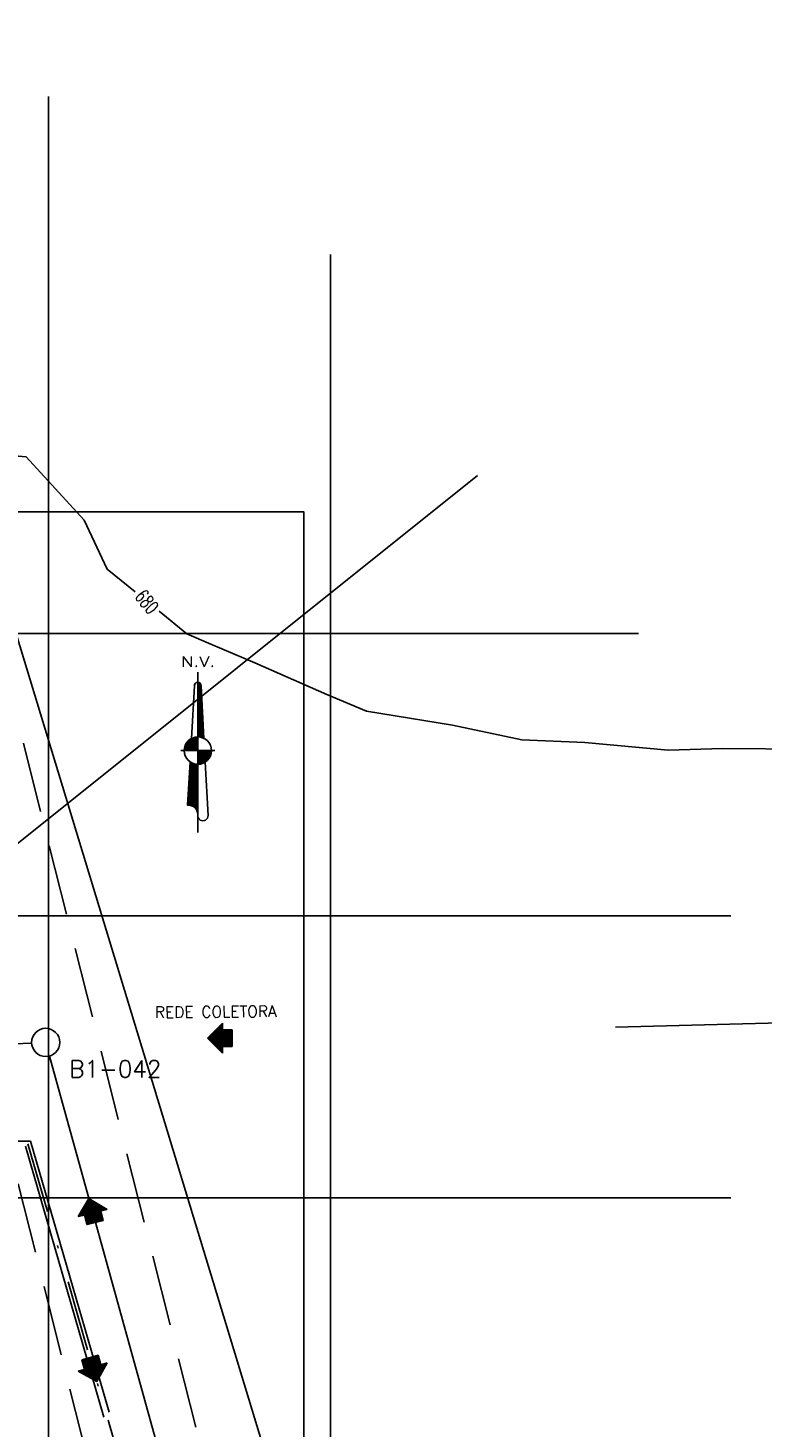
# Model space of a CAD drawing. Header units: millimetres. Extents: x 196436 to 199900, y 8705373 to 8708636.
# Tile 159 of 238: x 197763 to 197789, y 8707037 to 8707087. Entities that reach past the tile are written whole.
import ezdxf
from ezdxf.enums import TextEntityAlignment as Align

# ---------------------------------------------------------------- set-up
doc = ezdxf.new("R2010")
doc.units = ezdxf.units.MM
doc.header["$LTSCALE"] = 5
for name, pattern in [('DASHDOT', [1, 0.5, -0.25, 0, -0.25]), ('DASHED', [0.75, 0.5, -0.25]), ('HIDDEN', [0.375, 0.25, -0.125])]:
    doc.linetypes.add(name, pattern=pattern)
for name, color, linetype in [('$CURVAS1', 30, 'Continuous'), ('BAR-EIXOS', 7, 'DASHDOT'), ('BAR-PECAS', 2, 'Continuous'), ('CERCA', 3, 'CERCA_LINE'), ('COTAS', 7, 'Continuous'), ('DIM', 7, 'Continuous'), ('ESTRADA_BARRO', 9, 'DASHED'), ('MALHA', 9, 'Continuous'), ('REDE-SANITÁRIO', 6, 'Continuous'), ('TEXTO', 2, 'Continuous')]:
    doc.layers.add(name, color=color, linetype=linetype)
doc.styles.add('AG6', font='ROMANS.SHX', dxfattribs={"width": 1.3, "height": 3})
doc.styles.add('GEOSIS', font='ROMANS.SHX')
doc.styles.add('ROMANS', font='romans.shx', dxfattribs={"width": 0.85})
doc.linetypes.add('CERCA_LINE', pattern='A,0.5,-0.2,["X",Standard,S=0.1,R=0,X=-0.1,Y=-0.05],-0.25', length=0.95)

# ---------------------------------------------------------------- blocks, each defined once
blk = doc.blocks.new('*X42')
at = {"color": 0}
for p, q in [((9739.605291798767, 10071.94547895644), (9739.720460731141, 10072.06064788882)), ((9739.605291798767, 10071.59192556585), (9739.999632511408, 10071.98626627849)), ((9739.605291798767, 10071.23837217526), (9740.221671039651, 10071.85475141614)), ((9740.622422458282, 10070.74181943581), (9739.605291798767, 10071.75895009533)), ((9739.605291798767, 10070.88481878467), (9740.39772877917, 10071.67725576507)), ((9739.605291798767, 10070.53126539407), (9740.527654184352, 10071.45362777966)), ((9740.642064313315, 10070.36862419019), (9739.605291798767, 10071.40539670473)), ((9739.605291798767, 10070.17771200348), (9740.59977526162, 10071.17219546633)), ((9740.661706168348, 10069.99542894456), (9739.605291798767, 10071.05184331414)), ((9739.605291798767, 10069.82415861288), (9740.617448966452, 10070.83631578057)), ((9740.681348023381, 10069.62223369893), (9739.605291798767, 10070.69828992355)), ((9739.605291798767, 10069.47060522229), (9740.635126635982, 10070.50044005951)), ((9740.700989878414, 10069.24903845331), (9739.605291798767, 10070.34473653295)), ((9739.605291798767, 10069.1170518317), (9740.652804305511, 10070.16456433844)), ((9740.720631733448, 10068.87584320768), (9739.605291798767, 10069.99118314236)), ((9739.605291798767, 10068.76349844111), (9740.670481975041, 10069.82868861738)), ((9740.74027358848, 10068.50264796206), (9739.605291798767, 10069.63762975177)), ((9739.605291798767, 10068.40994505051), (9740.688159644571, 10069.49281289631)), ((9740.604220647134, 10071.11357463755), (9739.651564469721, 10072.06623081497)), ((9740.408934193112, 10071.66241448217), (9740.200404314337, 10071.87094436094)), ((9740.759915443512, 10068.12945271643), (9739.605291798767, 10069.28407636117)), ((9739.605291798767, 10068.05639165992), (9740.7058373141, 10069.15693717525)), ((9740.779557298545, 10067.7562574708), (9739.605291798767, 10068.93052297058)), ((9739.605291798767, 10067.70283826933), (9740.72351498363, 10068.82106145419)), ((9740.799199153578, 10067.38306222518), (9739.605291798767, 10068.57696957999)), ((9739.605291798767, 10067.34928487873), (9740.74119265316, 10068.48518573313)), ((9740.818841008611, 10067.00986697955), (9739.605291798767, 10068.22341618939)), ((9739.605291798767, 10066.99573148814), (9740.75887032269, 10068.14931001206)), ((9740.838482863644, 10066.63667173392), (9739.605291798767, 10067.8698627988)), ((9739.605291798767, 10066.64217809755), (9740.77654799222, 10067.813434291)), ((9740.858124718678, 10066.2634764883), (9739.605291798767, 10067.51630940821)), ((9739.605291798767, 10066.28862470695), (9740.794225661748, 10067.47755856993)), ((9740.87776657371, 10065.89028124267), (9739.605291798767, 10067.16275601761)), ((9739.605291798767, 10065.93507131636), (9740.811903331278, 10067.14168284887)), ((9740.897408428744, 10065.51708599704), (9739.605291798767, 10066.80920262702)), ((9739.605291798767, 10065.58151792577), (9740.829581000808, 10066.80580712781)), ((9739.605291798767, 10065.22796453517), (9740.847258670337, 10066.46993140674)), ((9740.917050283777, 10065.14389075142), (9739.605291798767, 10066.45564923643)), ((9739.605291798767, 10064.87441114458), (9740.864936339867, 10066.13405568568)), ((9740.93669213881, 10064.77069550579), (9739.605291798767, 10066.10209584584)), ((9739.605291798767, 10064.52085775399), (9740.882614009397, 10065.79817996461)), ((9740.956333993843, 10064.39750026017), (9739.605291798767, 10065.74854245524)), ((9739.605291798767, 10064.16730436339), (9740.900291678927, 10065.46230424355)), ((9740.975975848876, 10064.02430501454), (9739.605291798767, 10065.39498906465)), ((9739.605291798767, 10063.8137509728), (9740.917969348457, 10065.12642852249)), ((9740.99561770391, 10063.65110976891), (9739.605291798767, 10065.04143567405)), ((9739.605291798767, 10063.46019758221), (9740.935647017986, 10064.79055280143)), ((9741.01525955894, 10063.27791452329), (9739.605291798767, 10064.68788228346)), ((9739.605291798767, 10063.10664419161), (9740.953324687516, 10064.45467708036)), ((9741.034901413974, 10062.90471927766), (9739.605291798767, 10064.33432889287)), ((9739.605291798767, 10062.75309080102), (9740.971002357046, 10064.1188013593)), ((9741.054543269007, 10062.53152403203), (9739.605291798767, 10063.98077550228)), ((9739.605291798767, 10062.39953741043), (9740.988680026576, 10063.78292563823)), ((9741.07418512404, 10062.15832878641), (9739.605291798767, 10063.62722211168)), ((9739.605291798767, 10062.04598401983), (9741.006357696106, 10063.44704991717)), ((9741.093826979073, 10061.78513354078), (9739.605291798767, 10063.27366872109)), ((9739.605291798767, 10061.69243062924), (9741.024035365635, 10063.11117419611)), ((9741.113468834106, 10061.41193829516), (9739.605291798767, 10062.92011533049)), ((9739.605291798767, 10061.33887723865), (9741.041713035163, 10062.77529847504)), ((9741.13311068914, 10061.03874304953), (9739.605291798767, 10062.5665619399)), ((9739.605291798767, 10060.98532384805), (9741.059390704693, 10062.43942275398)), ((9741.152752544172, 10060.6655478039), (9739.605291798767, 10062.21300854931)), ((9739.605291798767, 10060.63177045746), (9741.077068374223, 10062.10354703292)), ((9741.172394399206, 10060.29235255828), (9739.605291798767, 10061.85945515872)), ((9739.605291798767, 10060.27821706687), (9741.094746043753, 10061.76767131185)), ((9741.192036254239, 10059.91915731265), (9739.605291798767, 10061.50590176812)), ((9739.605291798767, 10059.92466367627), (9741.112423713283, 10061.43179559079)), ((9741.211678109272, 10059.54596206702), (9739.605291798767, 10061.15234837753)), ((9739.605291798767, 10059.57111028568), (9741.130101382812, 10061.09591986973)), ((9741.231319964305, 10059.1727668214), (9739.605291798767, 10060.79879498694)), ((9739.605291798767, 10059.21755689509), (9741.147779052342, 10060.76004414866)), ((9741.250961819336, 10058.79957157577), (9739.605291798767, 10060.44524159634)), ((9739.605291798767, 10058.86400350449), (9741.165456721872, 10060.4241684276)), ((9741.27060367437, 10058.42637633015), (9739.605291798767, 10060.09168820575)), ((9739.605291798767, 10058.5104501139), (9741.183134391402, 10060.08829270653)), ((9739.605291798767, 10058.15689672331), (9741.200812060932, 10059.75241698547)), ((9741.290245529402, 10058.05318108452), (9739.605291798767, 10059.73813481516)), ((9739.605291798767, 10057.80334333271), (9741.218489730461, 10059.41654126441)), ((9741.309887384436, 10057.67998583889), (9739.605291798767, 10059.38458142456)), ((9739.605291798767, 10057.44978994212), (9741.236167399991, 10059.08066554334)), ((9741.329529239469, 10057.30679059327), (9739.605291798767, 10059.03102803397)), ((9739.605291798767, 10057.09623655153), (9741.253845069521, 10058.74478982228)), ((9741.349171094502, 10056.93359534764), (9739.605291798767, 10058.67747464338)), ((9739.605291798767, 10056.74268316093), (9741.271522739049, 10058.40891410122)), ((9741.368812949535, 10056.56040010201), (9739.605291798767, 10058.32392125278)), ((9739.605291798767, 10056.38912977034), (9741.289200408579, 10058.07303838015)), ((9741.388454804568, 10056.18720485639), (9739.605291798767, 10057.97036786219)), ((9741.408096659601, 10055.81400961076), (9739.605291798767, 10057.6168144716)), ((9741.085012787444, 10055.78354009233), (9739.605291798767, 10057.263261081)), ((9739.636892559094, 10056.06717714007), (9741.306878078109, 10057.73716265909)), ((9739.973580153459, 10056.05031134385), (9741.324555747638, 10057.40128693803)), ((9740.56438088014, 10055.95061860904), (9739.605291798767, 10056.90970769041)), ((9740.128511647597, 10056.03293445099), (9739.605291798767, 10056.55615429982)), ((9739.74296052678, 10056.06493218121), (9739.605291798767, 10056.20260090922)), ((9740.285810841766, 10056.00898864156), (9741.342233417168, 10057.06541121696)), ((9740.577684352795, 10055.947308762), (9741.359911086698, 10056.7295354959)), ((9740.85198744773, 10055.86805846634), (9741.377588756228, 10056.39365977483)), ((9741.110693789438, 10055.77321141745), (9741.395266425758, 10056.05778405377)), ((9741.355237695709, 10055.66420193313), (9741.412944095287, 10055.72190833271)), ((9736.969420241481, 10042.43954971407), (9739.605291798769, 10045.07542127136)), ((9736.990847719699, 10042.81453058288), (9739.605291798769, 10045.42897466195)), ((9737.012275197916, 10043.18951145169), (9739.605291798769, 10045.78252805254)), ((9737.033702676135, 10043.5644923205), (9739.605291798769, 10046.13608144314)), ((9737.055130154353, 10043.93947318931), (9739.605291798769, 10046.48963483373)), ((9737.07655763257, 10044.31445405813), (9739.605291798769, 10046.84318822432)), ((9737.097985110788, 10044.68943492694), (9739.605291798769, 10047.19674161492)), ((9739.605291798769, 10042.41401867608), (9737.11051972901, 10044.90879074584)), ((9737.119412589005, 10045.06441579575), (9739.605291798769, 10047.55029500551)), ((9739.605291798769, 10042.76757206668), (9737.129630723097, 10045.24323314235)), ((9737.140840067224, 10045.43939666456), (9739.605291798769, 10047.9038483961)), ((9739.605291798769, 10043.12112545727), (9737.148741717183, 10045.57767553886)), ((9737.162267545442, 10045.81437753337), (9739.419508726, 10048.07161871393)), ((9739.605291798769, 10043.47467884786), (9737.167852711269, 10045.91211793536)), ((9737.18369502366, 10046.18935840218), (9739.094399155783, 10048.1000625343)), ((9739.605291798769, 10043.82823223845), (9737.186963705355, 10046.24656033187)), ((9737.205122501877, 10046.56433927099), (9738.791700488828, 10048.15091725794)), ((9739.605291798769, 10044.18178562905), (9737.206074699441, 10046.58100272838)), ((9739.605291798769, 10044.53533901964), (9737.225185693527, 10046.91544512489)), ((9737.226549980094, 10046.9393201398), (9738.5079854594, 10048.22075561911)), ((9739.605291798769, 10044.88889241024), (9737.244296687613, 10047.24988752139)), ((9737.247977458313, 10047.31430100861), (9738.240876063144, 10048.30719961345)), ((9739.605291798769, 10045.24244580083), (9737.263407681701, 10047.5843299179)), ((9737.269404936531, 10047.68928187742), (9737.988665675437, 10048.40854261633)), ((9739.605291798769, 10045.59599919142), (9737.282518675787, 10047.91877231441)), ((9737.290832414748, 10048.06426274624), (9737.750105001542, 10048.52353533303)), ((9739.605291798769, 10045.94955258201), (9737.301629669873, 10048.25321471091)), ((9737.312259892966, 10048.43924361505), (9737.52427339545, 10048.65125711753)), ((9739.605291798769, 10046.30310597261), (9737.32074066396, 10048.58765710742)), ((9739.605291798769, 10046.6566593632), (9737.72534111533, 10048.53661004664)), ((9739.605291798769, 10047.01021275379), (9738.344210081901, 10048.27129447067)), ((9739.605291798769, 10047.36376614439), (9738.82488880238, 10048.14416914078)), ((9739.605291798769, 10047.71731953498), (9739.238452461, 10048.08415887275)), ((9736.712290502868, 10037.93977928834), (9739.605291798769, 10040.83278058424)), ((9736.733717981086, 10038.31476015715), (9739.605291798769, 10041.18633397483)), ((9736.755145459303, 10038.68974102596), (9739.605291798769, 10041.53988736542)), ((9736.77657293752, 10039.06472189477), (9739.605291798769, 10041.89344075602)), ((9736.798000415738, 10039.43970276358), (9739.605291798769, 10042.24699414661)), ((9736.819427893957, 10039.81468363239), (9739.605291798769, 10042.6005475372)), ((9736.840855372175, 10040.1896645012), (9739.605291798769, 10042.9541009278)), ((9736.862282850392, 10040.56464537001), (9739.605291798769, 10043.30765431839)), ((9739.605291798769, 10038.17137798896), (9736.881187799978, 10040.89548198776)), ((9736.88371032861, 10040.93962623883), (9739.605291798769, 10043.66120770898)), ((9739.605291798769, 10038.52493137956), (9736.900298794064, 10041.22992438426)), ((9736.905137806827, 10041.31460710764), (9739.605291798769, 10044.01476109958)), ((9739.605291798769, 10038.87848477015), (9736.91940978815, 10041.56436678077)), ((9736.926565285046, 10041.68958797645), (9739.605291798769, 10044.36831449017)), ((9739.605291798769, 10039.23203816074), (9736.938520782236, 10041.89880917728)), ((9736.947992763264, 10042.06456884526), (9739.605291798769, 10044.72186788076)), ((9739.605291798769, 10039.58559155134), (9736.957631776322, 10042.23325157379)), ((9739.605291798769, 10039.93914494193), (9736.976742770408, 10042.56769397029)), ((9739.605291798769, 10040.29269833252), (9736.995853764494, 10042.9021363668)), ((9739.605291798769, 10040.64625172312), (9737.01496475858, 10043.23657876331)), ((9739.605291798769, 10040.99980511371), (9737.034075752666, 10043.57102115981)), ((9739.605291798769, 10041.3533585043), (9737.053186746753, 10043.90546355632)), ((9739.605291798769, 10041.70691189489), (9737.072297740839, 10044.23990595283)), ((9739.605291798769, 10042.06046528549), (9737.091408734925, 10044.57434834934)), ((9736.607877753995, 10036.0675995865), (9739.605291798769, 10039.06501363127)), ((9736.626580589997, 10036.43985581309), (9739.605291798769, 10039.41856702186)), ((9736.648008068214, 10036.8148366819), (9739.605291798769, 10039.77212041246)), ((9737.516169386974, 10036.01785971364), (9736.651855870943, 10036.88217322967)), ((9736.669435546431, 10037.18981755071), (9739.605291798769, 10040.12567380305)), ((9738.052406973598, 10035.83517551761), (9736.67096686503, 10037.21661562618)), ((9739.605291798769, 10034.63584408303), (9736.690077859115, 10037.55105802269)), ((9736.690863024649, 10037.56479841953), (9739.605291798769, 10040.47922719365)), ((9739.605291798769, 10034.98939747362), (9736.709188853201, 10037.88550041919)), ((9739.605291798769, 10035.34295086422), (9736.728299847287, 10038.2199428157)), ((9739.605291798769, 10035.69650425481), (9736.747410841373, 10038.55438521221)), ((9739.605291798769, 10036.0500576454), (9736.766521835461, 10038.88882760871)), ((9739.605291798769, 10036.403611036), (9736.785632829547, 10039.22327000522)), ((9739.605291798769, 10036.75716442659), (9736.804743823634, 10039.55771240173)), ((9739.605291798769, 10037.11071781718), (9736.82385481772, 10039.89215479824)), ((9739.605291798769, 10037.46427120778), (9736.842965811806, 10040.22659719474)), ((9739.605291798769, 10037.81782459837), (9736.862076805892, 10040.56103959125)), ((9736.97832046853, 10036.08448891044), (9739.605291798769, 10038.71146024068)), ((9737.304571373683, 10036.057186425), (9739.605291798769, 10038.35790685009)), ((9737.598676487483, 10035.99773814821), (9739.605291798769, 10038.00435345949)), ((9737.86714033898, 10035.91264860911), (9739.605291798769, 10037.6508000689)), ((9738.113857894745, 10035.80581277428), (9739.605291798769, 10037.2972466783)), ((9738.341279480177, 10035.67968096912), (9739.605291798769, 10036.94369328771)), ((9736.747004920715, 10036.07991739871), (9736.613633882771, 10036.21328843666)), ((9737.101637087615, 10036.07883862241), (9736.632744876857, 10036.54773083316)), ((9738.550951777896, 10035.53579987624), (9739.605291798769, 10036.59013989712)), ((9738.743790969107, 10035.37508567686), (9739.605291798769, 10036.23658650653)), ((9738.920221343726, 10035.19796266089), (9739.605291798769, 10035.88303311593)), ((9739.080233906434, 10035.004421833), (9739.605291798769, 10035.52947972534)), ((9739.223385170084, 10034.79401970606), (9739.605291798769, 10035.17592633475)), ((9739.348735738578, 10034.56581688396), (9739.605291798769, 10034.82237294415)), ((9739.605291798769, 10034.28229069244), (9739.373165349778, 10034.51441714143)), ((9739.454707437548, 10034.31823519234), (9739.605291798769, 10034.46881955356)), ((9739.538802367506, 10034.0487767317), (9739.605291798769, 10034.11526616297)), ((9739.605291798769, 10033.92873730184), (9739.55584954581, 10033.9781795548)), ((9739.597045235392, 10033.753466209), (9739.605291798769, 10033.76171277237))]:
    blk.add_line(p, q, dxfattribs=at)
blk = doc.blocks.new('*X43')
at = {"color": 0}
for p, q in [((9735.619425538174, 10052.40326350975), (9739.269330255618, 10056.05316822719)), ((9735.637017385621, 10052.0673019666), (9739.605291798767, 10056.03557637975)), ((9735.675369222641, 10052.81276058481), (9738.859833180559, 10055.99722454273)), ((9735.795658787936, 10053.2866035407), (9738.38599022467, 10055.87693497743)), ((9737.023076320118, 10052.0673019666), (9735.79763070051, 10053.29274758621)), ((9737.37662971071, 10052.0673019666), (9735.89129417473, 10053.55263750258)), ((9735.990570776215, 10052.0673019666), (9739.605291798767, 10055.68202298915)), ((9737.730183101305, 10052.0673019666), (9735.999218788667, 10053.79826627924)), ((9736.043872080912, 10053.88837022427), (9737.7842235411, 10055.62872168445)), ((9738.083736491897, 10052.0673019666), (9736.120323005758, 10054.03071545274)), ((9738.437289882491, 10052.0673019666), (9736.253811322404, 10054.25078052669)), ((9736.344124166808, 10052.0673019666), (9739.605291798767, 10055.32846959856)), ((9738.790843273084, 10052.0673019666), (9736.399109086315, 10054.45903615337)), ((9739.144396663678, 10052.0673019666), (9736.555820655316, 10054.65587797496)), ((9736.6976775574, 10052.0673019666), (9739.605291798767, 10054.97491620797)), ((9739.49795005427, 10052.0673019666), (9736.723703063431, 10054.84154895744)), ((9739.605291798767, 10052.3135136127), (9736.902650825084, 10055.01615458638)), ((9737.051230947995, 10052.0673019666), (9739.605291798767, 10054.62136281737)), ((9739.605291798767, 10052.66706700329), (9737.092689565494, 10055.17966923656)), ((9739.605291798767, 10053.02062039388), (9737.293977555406, 10055.33193463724)), ((9737.404784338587, 10052.0673019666), (9739.605291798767, 10054.26780942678)), ((9739.605291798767, 10053.37417378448), (9737.506815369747, 10055.4726502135)), ((9739.605291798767, 10053.72772717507), (9737.731665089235, 10055.6013538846)), ((9737.758337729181, 10052.0673019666), (9739.605291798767, 10053.91425603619)), ((9739.605291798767, 10054.08128056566), (9737.969182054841, 10055.71739030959)), ((9738.111891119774, 10052.0673019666), (9739.605291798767, 10053.56070264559)), ((9739.605291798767, 10054.43483395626), (9738.220264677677, 10055.81986107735)), ((9738.465444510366, 10052.0673019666), (9739.605291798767, 10053.207149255)), ((9739.605291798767, 10054.78838734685), (9738.486132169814, 10055.9075469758)), ((9739.605291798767, 10055.14194073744), (9738.76844836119, 10055.97878417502)), ((9739.605291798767, 10055.49549412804), (9739.069526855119, 10056.03125907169)), ((9739.605291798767, 10055.84904751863), (9739.392691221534, 10056.06164809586)), ((9735.608862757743, 10052.0673019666), (9735.60529339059, 10052.07087133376)), ((9735.962416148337, 10052.0673019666), (9735.619976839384, 10052.40974127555)), ((9736.31596953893, 10052.0673019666), (9735.659524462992, 10052.72374704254)), ((9736.669522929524, 10052.0673019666), (9735.719698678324, 10053.0171262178)), ((9738.81899790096, 10052.0673019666), (9739.605291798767, 10052.85359586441)), ((9739.172551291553, 10052.0673019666), (9739.605291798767, 10052.50004247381)), ((9739.526104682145, 10052.0673019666), (9739.605291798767, 10052.14648908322))]:
    blk.add_line(p, q, dxfattribs=at)
blk = doc.blocks.new('*X44')
at = {"color": 0}
for p, q in [((9739.605291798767, 10048.2574017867), (9743.415191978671, 10052.0673019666)), ((9739.605291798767, 10048.61095517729), (9743.061638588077, 10052.0673019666)), ((9739.605291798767, 10048.96450856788), (9742.708085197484, 10052.0673019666)), ((9739.605291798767, 10049.31806195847), (9742.35453180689, 10052.0673019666)), ((9739.605291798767, 10049.67161534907), (9742.000978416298, 10052.0673019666)), ((9739.605291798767, 10050.02516873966), (9741.647425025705, 10052.0673019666)), ((9739.605291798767, 10050.37872213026), (9741.293871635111, 10052.0673019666)), ((9739.605291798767, 10050.73227552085), (9740.940318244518, 10052.0673019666)), ((9739.605291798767, 10051.08582891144), (9740.586764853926, 10052.0673019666)), ((9739.605291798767, 10051.43938230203), (9740.233211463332, 10052.0673019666)), ((9739.605291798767, 10051.79293569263), (9739.87965807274, 10052.0673019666)), ((9742.377725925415, 10049.18752609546), (9739.605291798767, 10051.9599602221)), ((9742.194869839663, 10049.01682879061), (9739.605291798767, 10051.60640683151)), ((9741.99724154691, 10048.86090369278), (9739.605291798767, 10051.25285344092)), ((9741.776238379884, 10048.72835346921), (9739.605291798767, 10050.89930005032)), ((9741.556368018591, 10048.5946704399), (9739.605291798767, 10050.54574665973)), ((9741.335883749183, 10048.46160131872), (9739.605291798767, 10050.19219326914)), ((9741.080495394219, 10048.36343628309), (9739.605291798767, 10049.83863987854)), ((9740.821158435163, 10048.26921985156), (9739.605291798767, 10049.48508648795)), ((9740.557215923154, 10048.17960897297), (9739.605291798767, 10049.13153309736)), ((9739.782797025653, 10048.08135362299), (9743.59754786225, 10051.89610445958)), ((9742.550024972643, 10049.36878043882), (9739.851503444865, 10052.0673019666)), ((9740.174907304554, 10048.1199105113), (9743.558442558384, 10051.50344576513)), ((9742.71278197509, 10049.55957682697), (9740.205056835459, 10052.0673019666)), ((9742.86664955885, 10049.7592626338), (9740.558610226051, 10052.0673019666)), ((9740.601930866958, 10048.19338068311), (9743.46677822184, 10051.05822803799)), ((9743.008123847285, 10049.97134173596), (9740.912163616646, 10052.0673019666)), ((9741.153664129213, 10048.39156055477), (9743.268789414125, 10050.50668583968)), ((9743.126577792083, 10050.20644118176), (9741.265717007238, 10052.0673019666)), ((9743.241612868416, 10050.44495949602), (9741.619270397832, 10052.0673019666)), ((9741.941754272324, 10048.82609730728), (9742.850078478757, 10049.73442151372)), ((9743.349689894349, 10050.69043586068), (9741.972823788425, 10052.0673019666)), ((9743.440499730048, 10050.95317941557), (9742.326377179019, 10052.0673019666)), ((9743.508783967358, 10051.23844856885), (9742.679930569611, 10052.0673019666)), ((9743.562933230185, 10051.53785269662), (9743.033483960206, 10052.0673019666)), ((9743.595846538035, 10051.85849277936), (9743.3870373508, 10052.0673019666)), ((9740.25141424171, 10048.13185726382), (9739.605291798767, 10048.77797970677)), ((9739.93621928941, 10048.09349882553), (9739.605291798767, 10048.42442631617)), ((9739.608600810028, 10048.06756391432), (9739.605291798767, 10048.07087292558))]:
    blk.add_line(p, q, dxfattribs=at)
blk = doc.blocks.new('A$C7D82471C')
at = {"color": 6, "elevation": -1156.7765}
for points in [[(4.787241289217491, 45.00000476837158), (4.787241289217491, 4.76837158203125e-06)], [(3.829794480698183, 41.17021753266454), (2.983328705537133, 26.35706646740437)], [(5.744688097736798, 41.17021753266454), (6.52244338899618, 26.3928669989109)], [(7.246620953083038e-06, 22.97872817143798), (9.57447533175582, 22.97872817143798)], [(2.610231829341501, 19.82787113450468), (1.914900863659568, 7.659579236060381)], [(6.871246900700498, 19.76560027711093), (7.659581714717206, 4.78723881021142)]]:
    blk.add_lwpolyline(points, dxfattribs=at)
for points in [[(2.983328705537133, 26.35706646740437), (3.829794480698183, 41.17021753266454, -0.3811582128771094), (4.787241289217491, 42.12766434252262), (4.787241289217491, 26.80851540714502)], [(4.787241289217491, 22.97872817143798), (4.787241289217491, 26.80851540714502, -1.243020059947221)]]:
    blk.add_lwpolyline(points, format="xyb", dxfattribs=at)
at = {"color": 6}
blk.add_circle((4.787241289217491, 22.97872817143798, -1156.7765), 3.829787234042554, dxfattribs=at)
for centre, radius, start, end in [((4.787241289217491, 41.17021753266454, -1156.7765), 0.9574468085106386, 0, 180), ((2.212486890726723, 5.084824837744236, -1156.7765), 2.59189460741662, 353.4070976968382, 96.59290230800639), ((6.223411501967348, 4.760177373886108, -1156.7765), 1.4364251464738, 178.920516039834, 1.079483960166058)]:
    blk.add_arc(centre, radius, start, end, dxfattribs=at)
at = {"color": 6, "xscale": 0.9574468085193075, "yscale": 0.9574468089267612, "zscale": 0.9574468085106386}
for name in ['*X42', '*X43', '*X44']:
    blk.add_blockref(name, (-9320.366761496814, -9601.34102902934, -1156.7765), dxfattribs=at)
at = {"color": 4, "style": 'AG6', "width": 1.3}
blk.add_text('N.V.', height=2.872340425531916, dxfattribs=at).set_placement((0.05477849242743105, 46.46551615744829, -1156.7765))
blk = doc.blocks.new('A$C26ED7CE0')
for p, q in [((0.106066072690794, -2.699448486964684e-08), (5.504631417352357e-08, 0.1060659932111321)), ((0.04606607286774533, 0.1060659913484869), (5.504631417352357e-08, 0.1060659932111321)), ((0.1660660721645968, 0.1760659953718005), (0.04606607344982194, 0.1760659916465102)), ((0.04606607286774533, 0.1060659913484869), (0.04606607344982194, 0.1760659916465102)), ((0.106066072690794, -2.699448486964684e-08), (0.2121320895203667, 0.1060659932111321)), ((0.16606607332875, 0.1060659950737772), (0.1660660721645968, 0.1760659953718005)), ((0.2121320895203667, 0.1060659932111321), (0.16606607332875, 0.1060659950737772))]:
    blk.add_line(p, q)
at = {"color": 0}
for p, q in [((0.1066052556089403, 0.000539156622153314), (0.001078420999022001, 0.1060659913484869)), ((0.108373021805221, 0.002306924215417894), (0.004613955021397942, 0.1060659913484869)), ((0.1101407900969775, 0.004074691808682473), (0.00814948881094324, 0.1060659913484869)), ((0.1119085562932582, 0.005842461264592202), (0.01168502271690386, 0.1060659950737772)), ((0.1136763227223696, 0.007610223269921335), (0.0152205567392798, 0.1060659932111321)), ((0.1154440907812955, 0.009377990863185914), (0.01875609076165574, 0.1060659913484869)), ((0.1172118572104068, 0.01114575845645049), (0.02229162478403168, 0.1060659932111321)), ((0.1189796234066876, 0.01291352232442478), (0.0258271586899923, 0.1060659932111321)), ((0.1207473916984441, 0.01468129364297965), (0.02936269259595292, 0.1060659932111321)), ((0.1225151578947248, 0.01644905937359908), (0.03289822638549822, 0.1060659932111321)), ((0.1242829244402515, 0.01821682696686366), (0.03643375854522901, 0.1060659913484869)), ((0.1260506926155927, 0.01998459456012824), (0.03996929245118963, 0.1060659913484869)), ((0.127818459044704, 0.02175235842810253), (0.04350482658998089, 0.1060659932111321)), ((0.1631737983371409, 0.05710770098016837), (0.04606607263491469, 0.1742154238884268)), ((0.1614060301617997, 0.05533993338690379), (0.0460660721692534, 0.1706798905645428)), ((0.1596382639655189, 0.05357216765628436), (0.04606607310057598, 0.1671443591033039)), ((0.1578704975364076, 0.05180440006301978), (0.04606607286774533, 0.1636088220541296)), ((0.1561027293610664, 0.0500366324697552), (0.04606607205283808, 0.1600732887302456)), ((0.1543349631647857, 0.04826886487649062), (0.04606607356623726, 0.1565377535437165)), ((0.152567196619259, 0.04650109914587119), (0.04606607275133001, 0.1530022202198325)), ((0.1507994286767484, 0.04473333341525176), (0.04606607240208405, 0.1494666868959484)), ((0.1490316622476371, 0.04296556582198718), (0.04606607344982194, 0.1459311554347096)), ((0.1472638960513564, 0.04119779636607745), (0.04606607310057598, 0.1423956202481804)), ((0.1454961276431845, 0.03943003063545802), (0.04606607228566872, 0.1388600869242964)), ((0.1437283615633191, 0.03766226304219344), (0.04606607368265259, 0.1353245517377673)), ((0.1419605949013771, 0.03589449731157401), (0.04606607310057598, 0.1317890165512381)), ((0.1401928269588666, 0.03412672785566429), (0.04606607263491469, 0.1282534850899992)), ((0.1384250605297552, 0.03235896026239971), (0.04606607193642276, 0.1247179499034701)), ((0.1366572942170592, 0.03059119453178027), (0.04606607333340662, 0.1211824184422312)), ((0.134889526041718, 0.02882342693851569), (0.04606607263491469, 0.1176468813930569)), ((0.133121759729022, 0.02705565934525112), (0.0460660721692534, 0.1141113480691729)), ((0.1313539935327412, 0.02528789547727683), (0.04606607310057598, 0.1105758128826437)), ((0.1295862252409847, 0.0235201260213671), (0.04606607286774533, 0.1070402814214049)), ((0.1649415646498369, 0.05887546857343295), (0.04775103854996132, 0.176065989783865)), ((0.1667093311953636, 0.06064323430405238), (0.05128657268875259, 0.1760659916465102)), ((0.1684770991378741, 0.06241100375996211), (0.0548221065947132, 0.1760659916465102)), ((0.1702448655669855, 0.06417876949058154), (0.05835764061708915, 0.176065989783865)), ((0.1720126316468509, 0.06594653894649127), (0.06189317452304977, 0.176065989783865)), ((0.173780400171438, 0.0677143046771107), (0.0654287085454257, 0.1760659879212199)), ((0.1755481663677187, 0.06948206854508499), (0.06896424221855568, 0.1760659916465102)), ((0.1773159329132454, 0.07124983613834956), (0.07249977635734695, 0.1760659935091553)), ((0.1790837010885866, 0.073017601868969), (0.07603531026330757, 0.1760659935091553)), ((0.1808514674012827, 0.07478536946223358), (0.07957084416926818, 0.1760659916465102)), ((0.1826192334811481, 0.07655313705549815), (0.0831063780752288, 0.1760659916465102)), ((0.1843870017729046, 0.07832090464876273), (0.08664191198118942, 0.1760659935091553)), ((0.1861547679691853, 0.08008867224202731), (0.09017744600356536, 0.1760659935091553)), ((0.1879225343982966, 0.08185644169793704), (0.0937129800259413, 0.1760659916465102)), ((0.1660660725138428, 0.1072484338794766), (0.09724851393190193, 0.176065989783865)), ((0.166066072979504, 0.1107839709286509), (0.1007840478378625, 0.176065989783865)), ((0.166066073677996, 0.1143195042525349), (0.1043195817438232, 0.176065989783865)), ((0.1660660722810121, 0.1178550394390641), (0.1078551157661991, 0.1760659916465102)), ((0.1660660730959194, 0.1213905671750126), (0.1113906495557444, 0.176065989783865)), ((0.1660660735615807, 0.1249261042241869), (0.1149261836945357, 0.176065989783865)), ((0.1660660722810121, 0.1284616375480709), (0.1184617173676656, 0.1760659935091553)), ((0.1660660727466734, 0.1319971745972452), (0.1219972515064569, 0.1760659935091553)), ((0.1660660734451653, 0.1355327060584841), (0.1255327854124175, 0.1760659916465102)), ((0.1660660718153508, 0.1390682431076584), (0.1290683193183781, 0.176065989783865)), ((0.1660660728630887, 0.1426037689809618), (0.1326038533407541, 0.176065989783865)), ((0.16606607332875, 0.1461393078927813), (0.1361393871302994, 0.176065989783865)), ((0.1660660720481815, 0.1496748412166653), (0.1396749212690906, 0.176065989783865)), ((0.1660660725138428, 0.1532103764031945), (0.1432104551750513, 0.176065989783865)), ((0.1660660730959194, 0.1567459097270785), (0.1467459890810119, 0.1760659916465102)), ((0.1660660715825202, 0.1602814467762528), (0.1502815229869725, 0.1760659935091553)), ((0.1660660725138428, 0.1638169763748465), (0.1538170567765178, 0.1760659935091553)), ((0.166066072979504, 0.1673525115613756), (0.1573525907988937, 0.1760659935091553)), ((0.166066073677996, 0.1708880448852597), (0.1608881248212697, 0.1760659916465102)), ((0.1660660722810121, 0.1744235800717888), (0.1644236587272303, 0.1760659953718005)), ((0.1896903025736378, 0.08362420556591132), (0.1672485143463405, 0.1060659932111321)), ((0.1914580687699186, 0.08539197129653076), (0.1707840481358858, 0.1060659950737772)), ((0.1932258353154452, 0.08715973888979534), (0.1743195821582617, 0.1060659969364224)), ((0.1949936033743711, 0.08892750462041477), (0.1778551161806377, 0.1060659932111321)), ((0.1967613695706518, 0.0906952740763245), (0.1813906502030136, 0.1060659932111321)), ((0.1985291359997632, 0.09246304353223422), (0.1849261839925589, 0.1060659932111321)), ((0.2002969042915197, 0.09423080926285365), (0.1884617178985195, 0.1060659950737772)), ((0.2020646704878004, 0.09599857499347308), (0.1919972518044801, 0.1060659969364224))]:
    blk.add_line(p, q, dxfattribs=at)

msp = doc.modelspace()

# ---------------------------------------------------------------- linework, layer by layer
at = {"layer": '$CURVAS1'}
for points in [[(197740.8182872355, 8707033.3318823, 680), (197741.4361532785, 8707034.398933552, 680), (197743.2105532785, 8707037.197033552, 680), (197744.3588532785, 8707039.398933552, 680), (197745.8576532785, 8707041.902833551, 680), (197747.1333532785, 8707044.398933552, 680), (197748.5055532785, 8707046.60693355, 680), (197750.0528532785, 8707049.398933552, 680), (197751.2104532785, 8707051.197133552, 680), (197753.2092532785, 8707054.398933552, 680), (197754.0178532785, 8707055.582333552, 680), (197755.4758532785, 8707056.131533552, 680), (197758.3804532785, 8707056.857133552, 680), (197759.6583532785, 8707059.398933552, 680), (197761.0224532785, 8707061.573233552, 680), (197761.0434532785, 8707064.398933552, 680), (197760.4786532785, 8707066.137233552, 680), (197760.6131532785, 8707068.758033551, 680), (197761.0219532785, 8707071.57413355, 680), (197761.0598532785, 8707071.904033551, 680), (197763.3948532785, 8707071.700433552, 680), (197765.4522532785, 8707069.452833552, 680), (197766.2693532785, 8707067.718433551, 680), (197767.257814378, 8707066.917559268, 680)], [(197768.1081921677, 8707066.228563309, 680), (197769.0942532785, 8707065.429633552, 680), (197769.9435532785, 8707065.066933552, 680), (197771.5035532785, 8707064.398933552, 680), (197774.0500532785, 8707063.279933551, 680), (197775.4646532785, 8707062.688733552, 680), (197778.5062532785, 8707062.192233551, 680), (197780.9740532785, 8707061.670033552, 680), (197783.2022532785, 8707061.584333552, 680), (197786.1581532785, 8707061.301833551, 680), (197788.0959532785, 8707061.371733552, 680), (197791.1367532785, 8707061.344533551, 680), (197793.1804532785, 8707061.540833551, 680), (197795.9637532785, 8707061.690533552, 680), (197798.4265532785, 8707062.033033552, 680), (197800.6710532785, 8707062.276033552, 680), (197803.8280532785, 8707062.835833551, 680), (197805.2829532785, 8707063.052233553, 680), (197809.3614532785, 8707063.902633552, 680), (197809.8155532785, 8707063.987033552, 680), (197811.2497624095, 8707064.32149018, 680)]]:
    msp.add_polyline3d(points, dxfattribs=at)
at = {"color": 2}
msp.add_lwpolyline([(197725.5243187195, 8707028.849483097), (197773.2446785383, 8707028.849483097), (197773.2446785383, 8707069.74756187), (197725.5243187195, 8707069.74756187)], close=True, dxfattribs=at)
at = {"color": 4}
msp.add_circle((197764.0838528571, 8707050.951048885, -25.58119999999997), 0.5, dxfattribs=at)
at = {"layer": 'BAR-EIXOS'}
msp.add_line((197763.4555281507, 8707047.362633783, -705.6811999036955), (197769.8097514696, 8707025.44093355, -705.6811999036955), dxfattribs=at)
at = {"layer": 'BAR-PECAS', "color": 3, "linetype": 'HIDDEN', "ltscale": 8}
for p, q in [((197763.5459342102, 8707047.449444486), (197742.7856805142, 8707047.449444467)), ((197763.3640723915, 8707047.279444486, -705.6811999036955), (197769.6941824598, 8707025.44093355, -705.6811999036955)), ((197763.5459342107, 8707047.449444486, -705.6811999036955), (197769.9253204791, 8707025.440933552, -705.6811999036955))]:
    msp.add_line(p, q, dxfattribs=at)
at = {"layer": 'CERCA', "ltscale": 20}
msp.add_lwpolyline([(197776.7780315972, 8707020.614841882), (197774.8325535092, 8707026.650815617), (197756.6311996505, 8707086.453064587)], dxfattribs=at)
at = {"layer": 'DIM', "color": 1}
msp.add_line((197719.1440984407, 8707022.867193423), (197779.3997213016, 8707071.038778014), dxfattribs=at)
at = {"layer": 'ESTRADA_BARRO'}
msp.add_line((197761.4553964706, 8707068.824706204, -48.90710000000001), (197771.5794147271, 8707028.726097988, -48.90710000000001), dxfattribs=at)
at = {"layer": 'ESTRADA_BARRO', "elevation": -48.90710000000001}
msp.add_lwpolyline([(197751.814860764, 8707086.896862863), (197757.599715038, 8707067.755942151), (197767.7281226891, 8707027.639948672), (197771.251989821, 8707016.34656269)], dxfattribs=at)
at = {"layer": 'MALHA'}
for p, q in [((197764.1859532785, 8707084.464676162), (197764.1859532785, 8707012.819576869)), ((197774.1859532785, 8707078.873011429), (197774.1859532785, 8707018.411241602)), ((197716.3320854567, 8707065.440933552), (197785.104955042, 8707065.440933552)), ((197713.0568283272, 8707055.440933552), (197788.3802121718, 8707055.440933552)), ((197713.0568283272, 8707045.440933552), (197788.3802121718, 8707045.440933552))]:
    msp.add_line(p, q, dxfattribs=at)
at = {"layer": 'REDE-SANITÁRIO', "linetype": 'HIDDEN', "ltscale": 44}
for p, q in [((197839.2753768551, 8707052.947145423, -25.48119999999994), (197764.5836767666, 8707050.964317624, -25.58053526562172)), ((197763.584329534, 8707050.929221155, -25.58631662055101), (197754.8206173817, 8707050.546272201, -25.67608337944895)), ((197773.2954545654, 8707017.740527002, -24.81451330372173), (197764.2174923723, 8707050.469239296, -25.57007710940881))]:
    msp.add_line(p, q, dxfattribs=at)

# ---------------------------------------------------------------- block references
at = {"xscale": 0.1264781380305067, "yscale": 0.1264781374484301, "zscale": 0.126478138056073}
msp.add_blockref('A$C7D82471C', (197768.8722832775, 8707058.385149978, 146.3069378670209), dxfattribs=at)
at = {"layer": 'COTAS', "yscale": 5, "zscale": 5}
for p, xscale, rotation in [((197769.8203893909, 8707051.6336661, -25.57357076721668), 5, 270.0000000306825), ((197765.3881686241, 8707038.790217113, -705.6811999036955), 4.999999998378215, 16.164758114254)]:
    msp.add_blockref('A$C26ED7CE0', p, dxfattribs=dict(at, xscale=xscale, rotation=rotation))
at = {"layer": 'COTAS', "extrusion": (-0.0233391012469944, 0.01522312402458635, 0.9996116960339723), "xscale": 5.000000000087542, "yscale": 5.000000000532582, "zscale": 4.999999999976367, "rotation": 317.1089306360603}
msp.add_blockref('A$C26ED7CE0', (-7400874.87920351, -4589383.881361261, 127907.3169026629), dxfattribs=at)

# ---------------------------------------------------------------- texts
at = {"layer": 'TEXTO', "style": 'GEOSIS', "width": 0.65}
msp.add_text('680', height=0.5, rotation=308.9064713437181, dxfattribs=at).set_placement((197767.3643503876, 8707066.315860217, 654.3188), align=Align.BOTTOM_CENTER)
at = {"layer": 'TEXTO', "style": 'ROMANS'}
msp.add_text('REDE COLETORA', height=0.4, rotation=0.4656386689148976, dxfattribs=at).set_placement((197770.1165700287, 8707052.039959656, -25.57357076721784), align=Align.MIDDLE)
at = {"layer": 'TEXTO', "color": 4, "style": 'ROMANS'}
msp.add_text('B1-042', height=0.6, dxfattribs=at).set_placement((197766.5535342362, 8707049.711485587, -705.6812), align=Align.CENTER)

doc.saveas('drawing.dxf')
